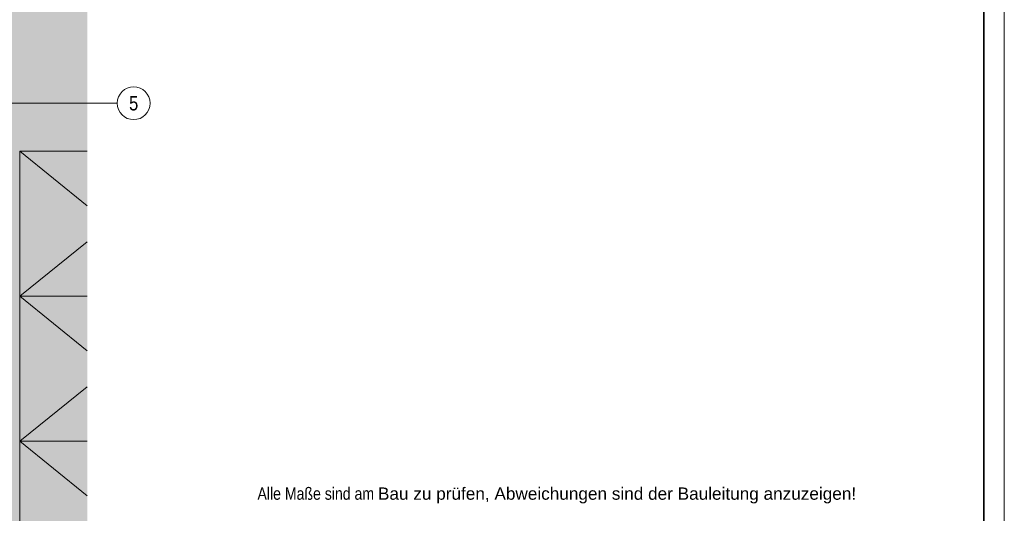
# Model space of a CAD drawing. Extents: x -420 to 300, y 62 to 1112.
# Tile 253 of 256: x 60 to 300, y 449 to 570. Entities that reach past the tile are written whole.
import ezdxf
from ezdxf.enums import TextEntityAlignment as Align
from ezdxf.lldxf.tags import DXFTag

# ---------------------------------------------------------------- set-up
doc = ezdxf.new("R2010")
doc.units = 0
doc.layers.get('0').update_dxf_attribs({"lineweight": 13})
for name, color, linetype, lineweight, true_color in [('40 -44 Elektr. Anlagen- 2 Eigenstromversorgungsanlagen', 7, 'Continuous', 5, 0xff6633), ('Dachflächen Moblierung', 7, 'Continuous', 9, 0x888888), ('iwb_HB-Hinweis-Kopf-Archi', 3, 'Continuous', 25, 0x00ff00), ('iwb_Layout Achsbezeichung', 1, 'Continuous', 13, 0xff0000), ('iwb_Layout BA_Markierung', 7, 'Continuous', 9, 0xbadcdc)]:
    doc.layers.add(name, color=color, linetype=linetype, lineweight=lineweight, true_color=true_color)
doc.layers.add('70 -71 Achsen- 1 Gebäudeachsen', color=7, linetype='STRICHPUNKT2-A06CPUWML0', lineweight=18)
doc.layers.add('iwb_Plankopf Rahmen', color=7, linetype='Continuous', lineweight=35)
doc.styles.add('Arial', font='ARIALN.TTF')
doc.styles.get("Standard").update_dxf_attribs({"font": 'ARIALN.TTF'})
tags = doc.linetypes.add('grob-A06CPUWHL0', pattern=[14, 3, -8, 3]).pattern_tags.tags
tags[8:9] = [DXFTag(74, 4), DXFTag(75, 0), DXFTag(340, '0'), DXFTag(46, 0.0), DXFTag(50, 0.0), DXFTag(44, 0.0), DXFTag(45, 0.0)]
tags[6:7] = [DXFTag(74, 4), DXFTag(75, 0), DXFTag(340, '0'), DXFTag(46, 0.0), DXFTag(50, 0.0), DXFTag(44, 0.0), DXFTag(45, 0.0)]
tags[4:5] = [DXFTag(74, 4), DXFTag(75, 0), DXFTag(340, '0'), DXFTag(46, 0.0), DXFTag(50, 0.0), DXFTag(44, 0.0), DXFTag(45, 0.0)]
tags = doc.linetypes.add('STRICHPUNKT2', pattern=[12.7, 6.35, -3.175, 0, -3.175]).pattern_tags.tags
tags[10:11] = [DXFTag(74, 4), DXFTag(75, 0), DXFTag(340, '0'), DXFTag(46, 0.0), DXFTag(50, 0.0), DXFTag(44, 0.0), DXFTag(45, 0.0)]
tags[8:9] = [DXFTag(74, 4), DXFTag(75, 0), DXFTag(340, '0'), DXFTag(46, 0.0), DXFTag(50, 0.0), DXFTag(44, 0.0), DXFTag(45, 0.0)]
tags[6:7] = [DXFTag(74, 4), DXFTag(75, 0), DXFTag(340, '0'), DXFTag(46, 0.0), DXFTag(50, 0.0), DXFTag(44, 0.0), DXFTag(45, 0.0)]
tags[4:5] = [DXFTag(74, 4), DXFTag(75, 0), DXFTag(340, '0'), DXFTag(46, 0.0), DXFTag(50, 0.0), DXFTag(44, 0.0), DXFTag(45, 0.0)]
tags = doc.linetypes.add('STRICHPUNKT2-A06CPUWML0', pattern=[12.7, 6.35, -3.175, 0, -3.175]).pattern_tags.tags
tags[10:11] = [DXFTag(74, 4), DXFTag(75, 0), DXFTag(340, '0'), DXFTag(46, 0.0), DXFTag(50, 0.0), DXFTag(44, 0.0), DXFTag(45, 0.0)]
tags[8:9] = [DXFTag(74, 4), DXFTag(75, 0), DXFTag(340, '0'), DXFTag(46, 0.0), DXFTag(50, 0.0), DXFTag(44, 0.0), DXFTag(45, 0.0)]
tags[6:7] = [DXFTag(74, 4), DXFTag(75, 0), DXFTag(340, '0'), DXFTag(46, 0.0), DXFTag(50, 0.0), DXFTag(44, 0.0), DXFTag(45, 0.0)]
tags[4:5] = [DXFTag(74, 4), DXFTag(75, 0), DXFTag(340, '0'), DXFTag(46, 0.0), DXFTag(50, 0.0), DXFTag(44, 0.0), DXFTag(45, 0.0)]

# ---------------------------------------------------------------- blocks, each defined once
blk = doc.blocks.new('Polygon-A06CPUWBL0', base_point=(9.64, 86.52))
at = {"color": 0, "linetype": 'ByBlock', "lineweight": -2, "ltscale": 0.13}
blk.add_solid([(9.81, 86.7), (9.64, 1083.81), (76.5, 86.52), (76.5, 1083.81)], dxfattribs=at)
blk = doc.blocks.new('Referenz-A06CPUWNL0', base_point=(-395.24, 76.95))
at = {"layer": '40 -44 Elektr. Anlagen- 2 Eigenstromversorgungsanlagen', "color": 0, "lineweight": 9}
for p, q in [((60.02, 502.35), (60.02, 537.75)), ((60.02, 537.75), (76.5, 537.75)), ((60.02, 466.95), (60.02, 502.35)), ((60.02, 502.35), (76.5, 502.35)), ((76.5, 466.95), (60.02, 466.95)), ((60.02, 431.55), (60.02, 466.95))]:
    blk.add_line(p, q, dxfattribs=at)
at = {"layer": '70 -71 Achsen- 1 Gebäudeachsen', "color": 0, "linetype": 'STRICHPUNKT2-A06CPUWML0', "ltscale": 0.18}
blk.add_line((-387.24, 549.45), (76.5, 549.45), dxfattribs=at)
at = {"layer": 'Dachflächen Moblierung', "color": 0, "linetype": 'grob-A06CPUWHL0', "lineweight": 5, "ltscale": 0.13}
for p, q in [((60.02, 537.75), (76.5, 524.45)), ((76.5, 515.66), (60.02, 502.35)), ((60.02, 502.35), (76.5, 489.05)), ((76.5, 480.26), (60.02, 466.95)), ((60.02, 466.95), (76.5, 453.65))]:
    blk.add_line(p, q, dxfattribs=at)

msp = doc.modelspace()

# ---------------------------------------------------------------- linework, layer by layer
at = {"layer": 'iwb_Layout Achsbezeichung', "linetype": 'STRICHPUNKT2', "lineweight": 13, "ltscale": 0.39}
msp.add_line((76.5, 549.45), (83.84, 549.45), dxfattribs=at)
at = {"layer": 'iwb_Layout Achsbezeichung', "ltscale": 0.39, "extrusion": (0, 0, -1)}
msp.add_circle((-87.84, 549.45), 4, dxfattribs=at)
at = {"layer": 'iwb_Plankopf Rahmen', "color": 8, "lineweight": 13, "ltscale": 0.13, "true_color": 0x808080}
msp.add_lwpolyline([(300.35, 62.43), (-419.65, 62.43), (-419.65, 1112.43), (300.35, 1112.43), (300.35, 62.43)], close=True, dxfattribs=at)
at = {"layer": 'iwb_Plankopf Rahmen', "ltscale": 0.35}
msp.add_lwpolyline([(-399.65, 67.43), (-399.65, 1107.43), (295.35, 1107.43), (295.35, 67.43), (-399.65, 67.43)], close=True, dxfattribs=at)

# ---------------------------------------------------------------- block references
at = {"color": 8, "lineweight": 13, "ltscale": 0.13, "true_color": 0x808080}
msp.add_blockref('Referenz-A06CPUWNL0', (-395.24, 76.95), dxfattribs=at)
at = {"layer": 'iwb_Layout BA_Markierung', "ltscale": 0.13}
msp.add_blockref('Polygon-A06CPUWBL0', (9.64, 86.52), dxfattribs=at)

# ---------------------------------------------------------------- texts
at = {"layer": 'iwb_HB-Hinweis-Kopf-Archi', "lineweight": 25, "ltscale": 0.25, "insert": (118.06, 455.68), "char_height": 3, "width": 6120, "attachment_point": 1, "line_spacing_factor": 0.8, "style": 'Arial'}
msp.add_mtext('Alle Maße sind am \\fArial|b0|i0|c0|p34;Bau zu prüfen, Abweichungen sind der Bauleitung anzuzeigen!', dxfattribs=at)
at = {"layer": 'iwb_Layout Achsbezeichung', "ltscale": 0.39}
msp.add_text('5', height=3.5, dxfattribs=at).set_placement((87.84, 549.45), align=Align.MIDDLE_CENTER)

doc.saveas('drawing.dxf')
